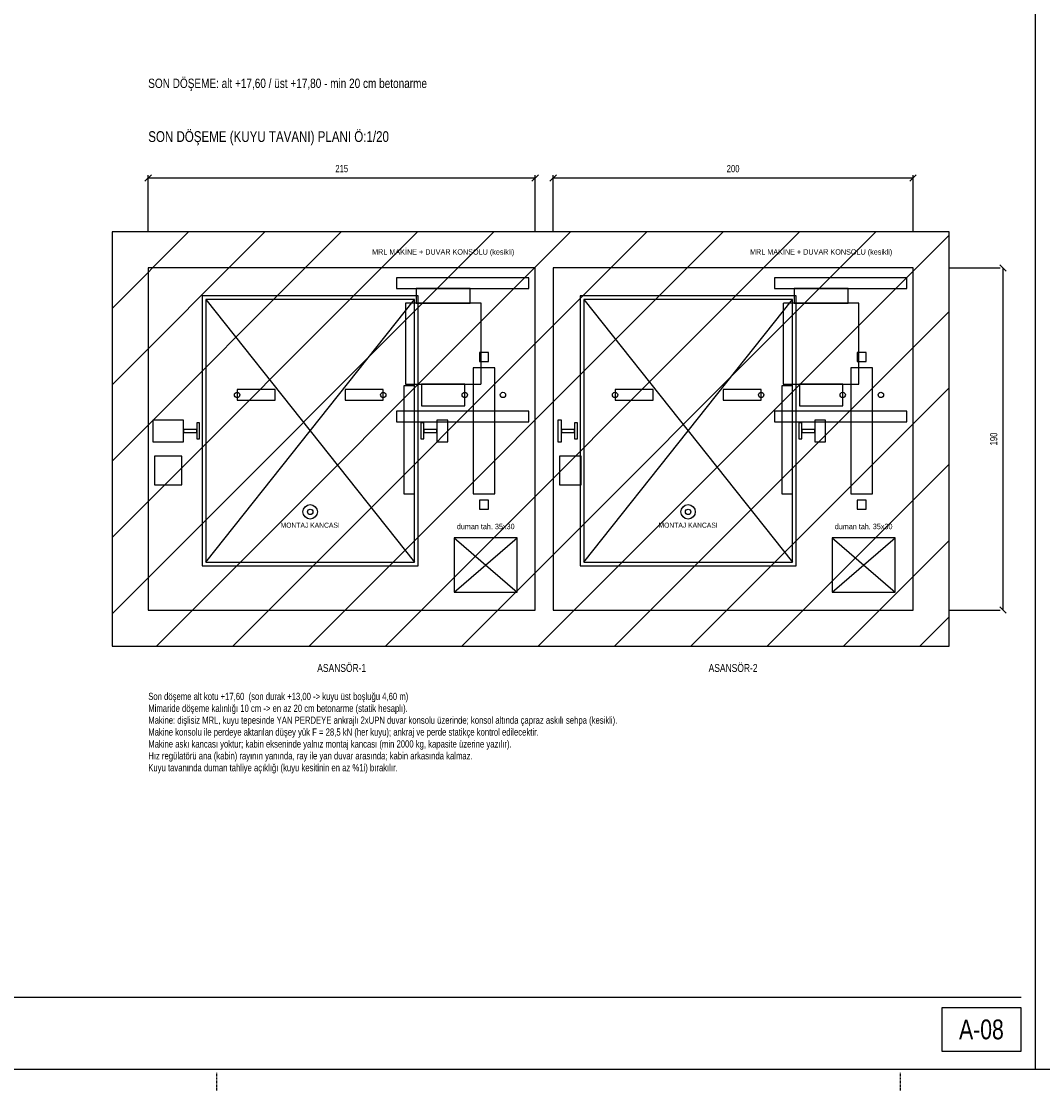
# Model space of a CAD drawing. Header units: centimetres. Extents: x 0 to 13360, y -30 to 2970.
# Tile 12 of 27: x 7429 to 8847, y -30 to 1455. Entities that reach past the tile are written whole.
import ezdxf
from ezdxf.enums import TextEntityAlignment as Align

# ---------------------------------------------------------------- set-up
doc = ezdxf.new("R2010")
doc.units = ezdxf.units.CM
doc.linetypes.add('CENTER', pattern=[5.08, 3.175, -0.635, 0.635, -0.635])
doc.linetypes.add('DASHED', pattern=[1.524, 1.27, -0.254])
for name, color, linetype in [('ASN-ANTET', 4, 'Continuous'), ('ASN-BASLIK', 5, 'Continuous'), ('ASN-CERCEVE', 7, 'Continuous'), ('ASN-DUVAR', 7, 'Continuous'), ('ASN-EKSEN', 8, 'CENTER'), ('ASN-HALAT', 6, 'Continuous'), ('ASN-KA', 30, 'Continuous'), ('ASN-KABIN', 5, 'Continuous'), ('ASN-MOTOR', 6, 'Continuous'), ('ASN-MOTOR-GIZLI', 6, 'DASHED'), ('ASN-OLCU', 3, 'Continuous'), ('ASN-RAY', 1, 'Continuous'), ('ASN-SIVA', 8, 'Continuous'), ('ASN-TARAMA', 8, 'Continuous'), ('ASN-UYARI', 1, 'Continuous'), ('ASN-YAZI', 4, 'Continuous')]:
    doc.layers.add(name, color=color, linetype=linetype)

msp = doc.modelspace()

# ---------------------------------------------------------------- linework, layer by layer
at = {"layer": 'ASN-ANTET'}
msp.add_line((6039.9, 100), (8817.4, 100), dxfattribs=at)
msp.add_lwpolyline([(8707.4, 25), (8817.4, 25), (8817.4, 85), (8707.4, 85)], close=True, dxfattribs=at)
at = {"layer": 'ASN-CERCEVE'}
msp.add_line((8837.4, 0), (8837.4, 2970), dxfattribs=at)
for points in [[(0, 0), (13359.9, 0), (13359.9, 2970), (0, 2970)], [(100, 0), (13334.9, 0), (13334.9, 2970), (100, 2970)]]:
    msp.add_lwpolyline(points, close=True, dxfattribs=at)
at = {"layer": 'ASN-DUVAR'}
msp.add_lwpolyline([(7554.9, 587.5), (8717.4, 587.5), (8717.4, 1162.5), (7554.9, 1162.5)], close=True, dxfattribs=at)
at = {"layer": 'ASN-EKSEN'}
for p, q in [((7700, -30), (7700, -5)), ((8650, -30), (8650, -5))]:
    msp.add_line(p, q, dxfattribs=at)
at = {"layer": 'ASN-HALAT'}
for centre in [(7728.4, 936.2), (7931.4, 936.2), (8044.7, 936.2), (8097.7, 936.2), (8253.4, 936.2), (8456.4, 936.2), (8569.7, 936.2), (8622.7, 936.2)]:
    msp.add_circle(centre, 3.75, dxfattribs=at)
at = {"layer": 'ASN-KA'}
for points in [[(8056.2, 798.8), (8086.2, 798.8), (8086.2, 973.8), (8056.2, 973.8)], [(8581.2, 798.8), (8611.2, 798.8), (8611.2, 973.8), (8581.2, 973.8)]]:
    msp.add_lwpolyline(points, close=True, dxfattribs=at)
at = {"layer": 'ASN-KABIN'}
for p, q in [((7684.9, 703.8), (7974.9, 1068.8)), ((7684.9, 1068.8), (7974.9, 703.8)), ((8209.9, 703.8), (8499.9, 1068.8)), ((8209.9, 1068.8), (8499.9, 703.8))]:
    msp.add_line(p, q, dxfattribs=at)
for points in [[(7679.9, 698.8), (7979.9, 698.8), (7979.9, 1073.8), (7679.9, 1073.8)], [(8204.9, 698.8), (8504.9, 698.8), (8504.9, 1073.8), (8204.9, 1073.8)], [(7684.9, 703.8), (7974.9, 703.8), (7974.9, 1068.8), (7684.9, 1068.8)], [(8209.9, 703.8), (8499.9, 703.8), (8499.9, 1068.8), (8209.9, 1068.8)], [(7959.9, 798.8), (7974.9, 798.8), (7974.9, 948.8), (7959.9, 948.8)], [(8484.9, 798.8), (8499.9, 798.8), (8499.9, 948.8), (8484.9, 948.8)]]:
    msp.add_lwpolyline(points, close=True, dxfattribs=at)
at = {"layer": 'ASN-MOTOR'}
for p, q in [((8029.9, 662.5), (8117.4, 737.5)), ((8029.9, 737.5), (8117.4, 662.5)), ((8554.9, 662.5), (8642.4, 737.5)), ((8554.9, 737.5), (8642.4, 662.5))]:
    msp.add_line(p, q, dxfattribs=at)
for points in [[(8029.9, 662.5), (8117.4, 662.5), (8117.4, 737.5), (8029.9, 737.5)], [(8554.9, 662.5), (8642.4, 662.5), (8642.4, 737.5), (8554.9, 737.5)]]:
    msp.add_lwpolyline(points, close=True, dxfattribs=at)
for centre, radius in [((7829.9, 773.8), 10), ((7829.9, 773.8), 3.75), ((8354.9, 773.8), 10), ((8354.9, 773.8), 3.75)]:
    msp.add_circle(centre, radius, dxfattribs=at)
at = {"layer": 'ASN-MOTOR-GIZLI'}
for points in [[(7949.9, 1083.8), (8133.7, 1083.8), (8133.7, 1098.8), (7949.9, 1098.8)], [(8474.9, 1083.8), (8658.7, 1083.8), (8658.7, 1098.8), (8474.9, 1098.8)], [(7977.2, 1063.8), (8052.2, 1063.8), (8052.2, 1083.8), (7977.2, 1083.8)], [(8502.2, 1063.8), (8577.2, 1063.8), (8577.2, 1083.8), (8502.2, 1083.8)], [(7962.2, 951.2), (8067.2, 951.2), (8067.2, 1063.8), (7962.2, 1063.8)], [(8487.2, 951.2), (8592.2, 951.2), (8592.2, 1063.8), (8487.2, 1063.8)], [(7984.7, 921.2), (8044.7, 921.2), (8044.7, 951.2), (7984.7, 951.2)], [(8509.7, 921.2), (8569.7, 921.2), (8569.7, 951.2), (8509.7, 951.2)], [(7728.4, 928.8), (7781.4, 928.8), (7781.4, 943.8), (7728.4, 943.8)], [(7878.4, 928.8), (7931.4, 928.8), (7931.4, 943.8), (7878.4, 943.8)], [(8253.4, 928.8), (8306.4, 928.8), (8306.4, 943.8), (8253.4, 943.8)], [(8403.4, 928.8), (8456.4, 928.8), (8456.4, 943.8), (8403.4, 943.8)], [(7949.9, 898.8), (8133.7, 898.8), (8133.7, 913.8), (7949.9, 913.8)], [(8474.9, 898.8), (8658.7, 898.8), (8658.7, 913.8), (8474.9, 913.8)], [(7613.7, 811.2), (7651.4, 811.2), (7651.4, 851.2), (7613.7, 851.2)], [(8176.2, 811.2), (8206.2, 811.2), (8206.2, 851.2), (8176.2, 851.2)]]:
    msp.add_lwpolyline(points, close=True, dxfattribs=at)
at = {"layer": 'ASN-OLCU'}
for p, q in [((7600.4, 1233), (7609.4, 1242)), ((7604.9, 1162.5), (7604.9, 1241.5)), ((7604.9, 1237.5), (8142.4, 1237.5)), ((8137.9, 1233), (8146.9, 1242)), ((8142.4, 1162.5), (8142.4, 1241.5)), ((8162.9, 1233), (8171.9, 1242)), ((8167.4, 1162.5), (8167.4, 1241.5)), ((8167.4, 1237.5), (8667.4, 1237.5)), ((8662.9, 1233), (8671.9, 1242)), ((8667.4, 1162.5), (8667.4, 1241.5)), ((8796.9, 1108), (8787.9, 1117)), ((8717.4, 1112.5), (8788.4, 1112.5)), ((8792.4, 637.5), (8792.4, 1112.5)), ((8796.9, 633), (8787.9, 642)), ((8717.4, 637.5), (8788.4, 637.5))]:
    msp.add_line(p, q, dxfattribs=at)
at = {"layer": 'ASN-RAY'}
for points in [[(8064.9, 982.5), (8077.4, 982.5), (8077.4, 995), (8064.9, 995)], [(8589.9, 982.5), (8602.4, 982.5), (8602.4, 995), (8589.9, 995)], [(7611.2, 871.2), (7653.9, 871.2), (7653.9, 901.2), (7611.2, 901.2)], [(7672.2, 875.1), (7676.2, 875.1), (7676.2, 897.4), (7672.2, 897.4)], [(7983.7, 875.1), (7987.7, 875.1), (7987.7, 897.4), (7983.7, 897.4)], [(8005.9, 871.2), (8020.9, 871.2), (8020.9, 901.2), (8005.9, 901.2)], [(8173.7, 871.2), (8178.9, 871.2), (8178.9, 901.2), (8173.7, 901.2)], [(8197.2, 875.1), (8201.2, 875.1), (8201.2, 897.4), (8197.2, 897.4)], [(8508.7, 875.1), (8512.7, 875.1), (8512.7, 897.4), (8508.7, 897.4)], [(8530.9, 871.2), (8545.9, 871.2), (8545.9, 901.2), (8530.9, 901.2)], [(7653.9, 884.2), (7672.2, 884.2), (7672.2, 888.2), (7653.9, 888.2)], [(7987.7, 884.2), (8005.9, 884.2), (8005.9, 888.2), (7987.7, 888.2)], [(8178.9, 884.2), (8197.2, 884.2), (8197.2, 888.2), (8178.9, 888.2)], [(8512.7, 884.2), (8530.9, 884.2), (8530.9, 888.2), (8512.7, 888.2)], [(8064.9, 777.5), (8077.4, 777.5), (8077.4, 790), (8064.9, 790)], [(8589.9, 777.5), (8602.4, 777.5), (8602.4, 790), (8589.9, 790)]]:
    msp.add_lwpolyline(points, close=True, dxfattribs=at)
at = {"layer": 'ASN-SIVA'}
for points in [[(7604.9, 637.5), (8142.4, 637.5), (8142.4, 1112.5), (7604.9, 1112.5)], [(8167.4, 637.5), (8667.4, 637.5), (8667.4, 1112.5), (8167.4, 1112.5)]]:
    msp.add_lwpolyline(points, close=True, dxfattribs=at)
at = {"layer": 'ASN-TARAMA'}
for p, q in [((7554.9, 1056.4), (7661, 1162.5)), ((7554.9, 950.4), (7767, 1162.5)), ((7554.9, 844.3), (7873.1, 1162.5)), ((7554.9, 738.2), (7979.2, 1162.5)), ((7554.9, 632.2), (8085.2, 1162.5)), ((7616.3, 587.5), (8191.3, 1162.5)), ((7722.4, 587.5), (8297.4, 1162.5)), ((7828.4, 587.5), (8403.4, 1162.5)), ((7934.5, 587.5), (8509.5, 1162.5)), ((8040.6, 587.5), (8615.6, 1162.5)), ((8146.6, 587.5), (8717.4, 1158.3)), ((8252.7, 587.5), (8717.4, 1052.2)), ((8358.8, 587.5), (8717.4, 946.2)), ((8464.8, 587.5), (8717.4, 840.1)), ((8570.9, 587.5), (8717.4, 734)), ((8677, 587.5), (8717.4, 628))]:
    msp.add_line(p, q, dxfattribs=at)

# ---------------------------------------------------------------- texts
at = {"layer": 'ASN-ANTET', "width": 0.8}
msp.add_text('A-08', height=27.5, dxfattribs=at).set_placement((8762.4, 55), align=Align.MIDDLE_CENTER)
at = {"layer": 'ASN-BASLIK', "width": 0.8}
msp.add_text('SON DÖŞEME (KUYU TAVANI) PLANI Ö:1/20', height=15, dxfattribs=at).set_placement((7604.9, 1287.5))
for s, p in [('ASANSÖR-1', (7873.7, 562.5)), ('ASANSÖR-2', (8417.4, 562.5))]:
    msp.add_text(s, height=11, dxfattribs=at).set_placement(p, align=Align.TOP_CENTER)
at = {"layer": 'ASN-MOTOR', "width": 0.8}
for s, p in [('MRL MAKİNE + DUVAR KONSOLU (kesikli)', (8014.7, 1128.8)), ('MRL MAKİNE + DUVAR KONSOLU (kesikli)', (8539.7, 1128.8)), ('duman tah. 35x30', (8073.7, 747.5)), ('duman tah. 35x30', (8598.7, 747.5))]:
    msp.add_text(s, height=7.5, dxfattribs=at).set_placement(p, align=Align.BOTTOM_CENTER)
for p in [(7829.9, 758.8), (8354.9, 758.8)]:
    msp.add_text('MONTAJ KANCASI', height=7, dxfattribs=at).set_placement(p, align=Align.TOP_CENTER)
at = {"layer": 'ASN-OLCU', "width": 0.8}
for s, p in [('215', (7873.7, 1242.5)), ('200', (8417.4, 1242.5))]:
    msp.add_text(s, height=10, dxfattribs=at).set_placement(p, align=Align.BOTTOM_CENTER)
msp.add_text('190', height=10, rotation=90, dxfattribs=at).set_placement((8787.4, 875), align=Align.BOTTOM_CENTER)
at = {"layer": 'ASN-UYARI', "width": 0.8}
msp.add_text('SON DÖŞEME: alt +17,60 / üst +17,80 - min 20 cm betonarme', height=13, dxfattribs=at).set_placement((7604.9, 1362.5))
at = {"layer": 'ASN-YAZI', "width": 0.8}
for s, p in [('Son döşeme alt kotu +17,60  (son durak +13,00 -> kuyu üst boşluğu 4,60 m)', (7604.9, 512.5)), ('Mimaride döşeme kalınlığı 10 cm -> en az 20 cm betonarme (statik hesaplı).', (7604.9, 496)), ('Makine: dişlisiz MRL, kuyu tepesinde YAN PERDEYE ankrajlı 2xUPN duvar konsolu üzerinde; konsol altında çapraz askılı sehpa (kesikli).', (7604.9, 479.5)), ('Makine konsolu ile perdeye aktarılan düşey yük F = 28,5 kN (her kuyu); ankraj ve perde statikçe kontrol edilecektir.', (7604.9, 463)), ('Makine askı kancası yoktur; kabin ekseninde yalnız montaj kancası (min 2000 kg, kapasite üzerine yazılır).', (7604.9, 446.5)), ('Hız regülatörü ana (kabin) rayının yanında, ray ile yan duvar arasında; kabin arkasında kalmaz.', (7604.9, 430)), ('Kuyu tavanında duman tahliye açıklığı (kuyu kesitinin en az %1i) bırakılır.', (7604.9, 413.5))]:
    msp.add_text(s, height=10, dxfattribs=at).set_placement(p)

doc.saveas('drawing.dxf')
